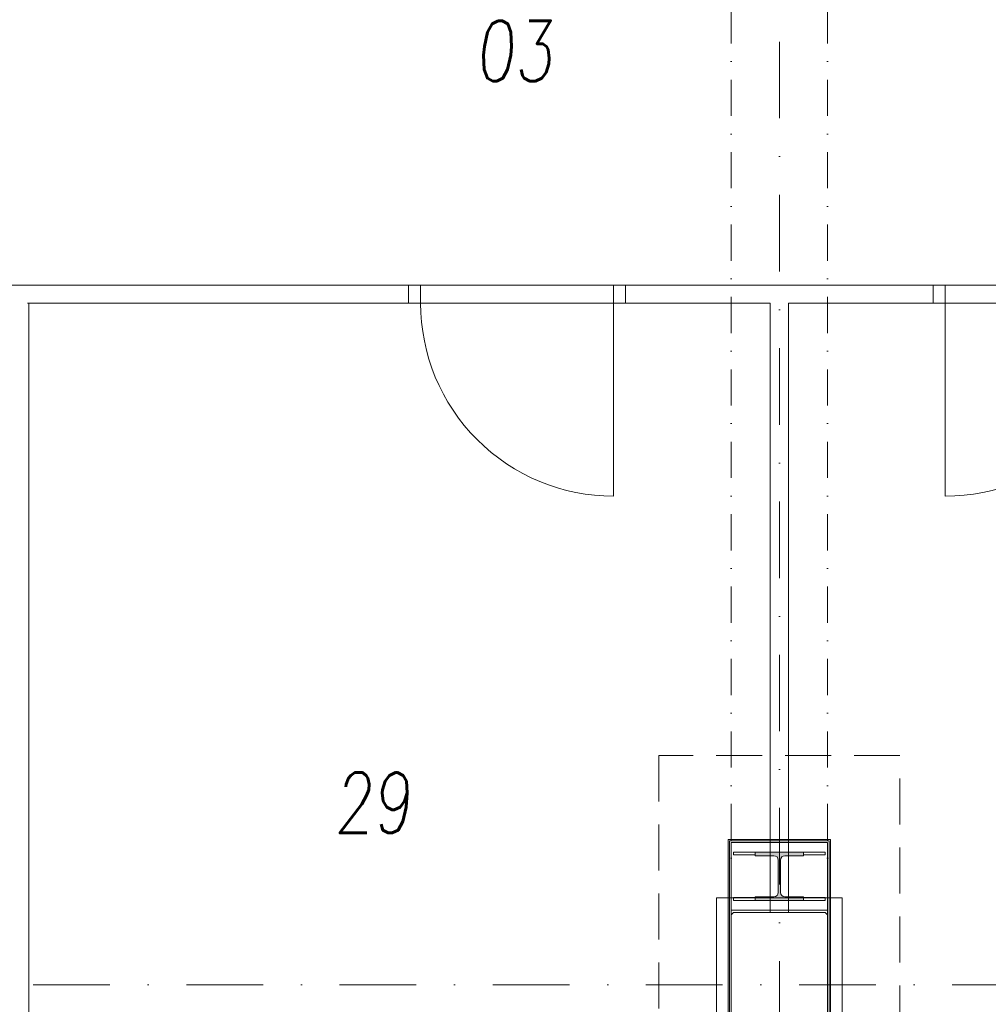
# Model space of a CAD drawing. Header units: millimetres. Extents: x 213386 to 506888, y 183055 to 450952.
# Tile 180 of 256: x 383177 to 387193, y 286451 to 290532. Entities that reach past the tile are written whole.
import ezdxf

# ---------------------------------------------------------------- set-up
doc = ezdxf.new("R2010")
doc.units = ezdxf.units.MM
for name, pattern in [('CK_Čerchovaná 50', [6, 3, -1.5, 0, -1.5]), ('ČERCHOVANÁ', [25.4, 12.7, -6.35, 0, -6.35]), ('ČÁRKOVANÁ', [19.05, 12.7, -6.35])]:
    doc.linetypes.add(name, pattern=pattern)
for name, color, linetype, lineweight in [('DVERE', 255, 'Continuous', 0), ('HU-obrys', 255, 'Continuous', 0), ('HU-slaba odstin sedi 254', 255, 'Continuous', 0), ('NOVA', 255, 'Continuous', 0), ('NOVÁ TENKÁ', 255, 'Continuous', 0), ('NOVÁ TLUSTÁ', 255, 'Continuous', 0), ('OSY', 255, 'Continuous', 0), ('POPIS2', 255, 'Continuous', 0), ('TENKA', 255, 'Continuous', 0)]:
    doc.layers.add(name, color=color, linetype=linetype, lineweight=lineweight)
doc.layers.add('PLOCHY K PRONÁJMU', color=255, linetype='Continuous', lineweight=0, plot=False)
doc.styles.add('CS-ROMANS', font='romans.shx', dxfattribs={"width": 0.75, "oblique": 5})

# ---------------------------------------------------------------- blocks, each defined once
blk = doc.blocks.new('A$C7B991C02')
at = {"layer": 'HU-slaba odstin sedi 254'}
h = blk.add_hatch(color=256, dxfattribs=at)
h.dxf.hatch_style = 1
h.paths.add_polyline_path([(0.1, 0), (0, 0), (-0.1, 0), (-0.1, -0.015), (-0.0225, -0.015, -0.414214), (-0.0045, -0.033), (-0.0045, -0.1), (-0.0045, -0.167, -0.414214), (-0.0225, -0.185), (-0.1, -0.185), (-0.1, -0.2), (0, -0.2), (0.1, -0.2), (0.1, -0.185), (0.0225, -0.185, -0.414214), (0.0045, -0.167), (0.0045, -0.1), (0.0045, -0.033, -0.414214), (0.0225, -0.015), (0.1, -0.015)])
for p, q in [((0, 0), (-0.1, 0)), ((-0.1, 0), (-0.1, -0.015)), ((0, 0), (0.1, 0)), ((0.1, 0), (0.1, -0.015)), ((-0.1, -0.015), (-0.0225, -0.015)), ((-0.0045, -0.033), (-0.0045, -0.1)), ((0.0045, -0.033), (0.0045, -0.1)), ((0.1, -0.015), (0.0225, -0.015)), ((-0.0045, -0.167), (-0.0045, -0.1)), ((0.0045, -0.167), (0.0045, -0.1)), ((-0.1, -0.185), (-0.0225, -0.185)), ((-0.1, -0.2), (-0.1, -0.185)), ((0, -0.2), (-0.1, -0.2)), ((0, -0.2), (0.1, -0.2)), ((0.1, -0.185), (0.0225, -0.185)), ((0.1, -0.2), (0.1, -0.185))]:
    blk.add_line(p, q)
for centre, start, end in [((-0.0225, -0.033), 0, 90), ((0.0225, -0.033), 90, 180), ((-0.0225, -0.167), 270, 0), ((0.0225, -0.167), 180, 270)]:
    blk.add_arc(centre, 0.018, start, end)
blk = doc.blocks.new('dfwsfwe')
at = {"layer": 'HU-obrys', "ltscale": 100}
blk.add_lwpolyline([(191118.7, 180449.4), (191118.7, 179869.4), (191128.7, 179859.4), (191508.7, 179859.4), (191518.7, 179869.4), (191518.7, 180449.4), (191508.7, 180459.4), (191128.7, 180459.4)], close=True, dxfattribs=at)
at = {"layer": 'NOVÁ TENKÁ'}
for p, q in [((191218.7, 180709.4), (191128.7, 180709.4)), ((191128.7, 180709.4), (191128.7, 180697.4)), ((191128.7, 180697.4), (191218.7, 180697.4)), ((191418.7, 180709.4), (191508.7, 180709.4)), ((191508.7, 180697.4), (191418.7, 180697.4)), ((191508.7, 180709.4), (191508.7, 180697.4)), ((191218.7, 180521.4), (191128.7, 180521.4)), ((191128.7, 180521.4), (191128.7, 180509.4)), ((191128.7, 180509.4), (191218.7, 180509.4)), ((191418.7, 180521.4), (191508.7, 180521.4)), ((191508.7, 180509.4), (191418.7, 180509.4)), ((191508.7, 180521.4), (191508.7, 180509.4)), ((191128.7, 179797.4), (191128.7, 179809.4)), ((191128.7, 179809.4), (191218.7, 179809.4)), ((191218.7, 179797.4), (191128.7, 179797.4)), ((191508.7, 179809.4), (191418.7, 179809.4)), ((191418.7, 179797.4), (191508.7, 179797.4)), ((191508.7, 179797.4), (191508.7, 179809.4)), ((191128.7, 179609.4), (191128.7, 179621.4)), ((191128.7, 179621.4), (191218.7, 179621.4)), ((191218.7, 179609.4), (191128.7, 179609.4)), ((191508.7, 179621.4), (191418.7, 179621.4)), ((191418.7, 179609.4), (191508.7, 179609.4)), ((191508.7, 179609.4), (191508.7, 179621.4))]:
    blk.add_line(p, q, dxfattribs=at)
for points in [[(191118.7, 180749.4), (191518.7, 180749.4), (191518.7, 180469.4), (191118.7, 180469.4)], [(191118.7, 179569.4), (191518.7, 179569.4), (191518.7, 179849.4), (191118.7, 179849.4)]]:
    blk.add_lwpolyline(points, close=True, dxfattribs=at)
at = {"layer": 'NOVÁ TLUSTÁ', "ltscale": 5}
for points in [[(191106.2, 179556.9), (191531.2, 179556.9), (191531.2, 180761.9), (191106.2, 180761.9)], [(191112.4, 179563.1), (191524.9, 179563.1), (191524.9, 180755.6), (191112.4, 180755.6)], [(191118.7, 179569.4), (191518.7, 179569.4), (191518.7, 180749.4), (191118.7, 180749.4)]]:
    blk.add_lwpolyline(points, close=True, dxfattribs=at)
at = {"layer": 'NOVÁ TENKÁ', "xscale": -1000, "yscale": 1000, "zscale": 0.5, "rotation": 180}
blk.add_blockref('A$C7B991C02', (191318.7, 180509.4), dxfattribs=at)
at = {"layer": 'NOVÁ TENKÁ', "xscale": 1000, "yscale": 1000, "zscale": 0.5}
blk.add_blockref('A$C7B991C02', (191318.7, 179809.4), dxfattribs=at)

msp = doc.modelspace()

# ---------------------------------------------------------------- linework, layer by layer
at = {"layer": 'DVERE'}
for points in [[(384789.1, 289357.2), (384789.1, 289432.2)], [(384839.1, 289357.2), (384839.1, 289432.2)], [(385639.1, 289432.2), (384839.1, 289432.2)], [(385639.1, 289357.2), (385639.1, 289432.2)], [(385689.1, 289357.2), (385689.1, 289432.2)], [(386964.1, 289357.2), (386964.1, 289432.2)], [(387014.1, 289357.2), (387014.1, 289432.2)], [(387814.1, 289432.2), (387014.1, 289432.2)], [(384839.1, 289357.2), (385639.1, 289357.2)], [(387014.1, 289357.2), (387814.1, 289357.2)]]:
    msp.add_lwpolyline(points, dxfattribs=at)
for points in [[(385639.1, 289357.2), (385639.1, 288557.2, -0.414214), (384839.1, 289357.2)], [(387014.1, 289357.2), (387014.1, 288557.2, 0.414214), (387814.1, 289357.2)]]:
    msp.add_lwpolyline(points, format="xyb", dxfattribs=at)
at = {"layer": 'NOVA'}
for points in [[(384839.1, 289432.2), (379989.1, 289432.2)], [(385154.1, 289432.2), (386326.6, 289432.2)], [(386326.6, 289432.2), (391139.1, 289432.2)], [(383209.1, 289357.2), (384839.1, 289357.2)], [(385154.1, 289357.2), (386289.1, 289357.2)], [(386289.1, 289357.2), (386289.1, 286832.2)], [(386364.1, 289357.2), (389444.1, 289357.2)], [(386364.1, 289357.2), (386364.1, 286832.2)]]:
    msp.add_lwpolyline(points, dxfattribs=at)
at = {"layer": 'NOVA', "linetype": 'ČÁRKOVANÁ', "ltscale": 15}
msp.add_lwpolyline([(386826.6, 285482.2), (386826.6, 287482.2), (385826.6, 287482.2), (385826.6, 285482.2)], dxfattribs=at)
at = {"layer": 'NOVÁ TENKÁ', "ltscale": 5}
msp.add_line((383214.1, 284363.2), (383214.1, 289357.2), dxfattribs=at)
at = {"layer": 'OSY', "linetype": 'ČERCHOVANÁ', "ltscale": 25}
for p, q in [((386326.6, 299332.2), (386326.6, 283834.9)), ((400063.2, 286532.2), (372424.2, 286532.2))]:
    msp.add_line(p, q, dxfattribs=at)
at = {"layer": 'PLOCHY K PRONÁJMU', "ltscale": 5}
msp.add_lwpolyline([(392626.6, 284782.2), (386326.6, 284782.2), (386586.6, 286172.2), (386586.6, 286892.2), (386066.6, 286892.2), (386066.6, 286172.2), (386586.6, 286172.2), (386326.6, 284782.2), (380026.6, 284782.2), (380286.6, 286172.2), (380286.6, 286892.2), (379766.6, 286892.2), (379766.6, 286172.2), (380286.6, 286172.2), (380026.6, 284782.2), (373526.6, 284782.2)], dxfattribs=at)
at = {"layer": 'PLOCHY K PRONÁJMU', "color": 70, "ltscale": 5}
msp.add_lwpolyline([(386066.6, 286892.2), (386586.6, 286892.2), (386586.6, 286172.2), (386066.6, 286172.2)], close=True, dxfattribs=at)
at = {"layer": 'TENKA', "linetype": 'CK_Čerchovaná 50', "ltscale": 50}
for p, q in [((386126.6, 286832.2), (386126.6, 291132.2)), ((386526.6, 286832.2), (386526.6, 291132.2))]:
    msp.add_line(p, q, dxfattribs=at)

# ---------------------------------------------------------------- block references
at = {"layer": 'NOVÁ TLUSTÁ'}
msp.add_blockref('dfwsfwe', (195008, 106372.8), dxfattribs=at)

# ---------------------------------------------------------------- texts
at = {"layer": 'POPIS2', "ltscale": 15, "style": 'CS-ROMANS', "oblique": 5, "width": 0.75}
for s, p in [('03', (385066.8, 290277.4)), ('29', (384480.1, 287161.7))]:
    msp.add_text(s, height=250, dxfattribs=at).set_placement(p)

doc.saveas('drawing.dxf')
